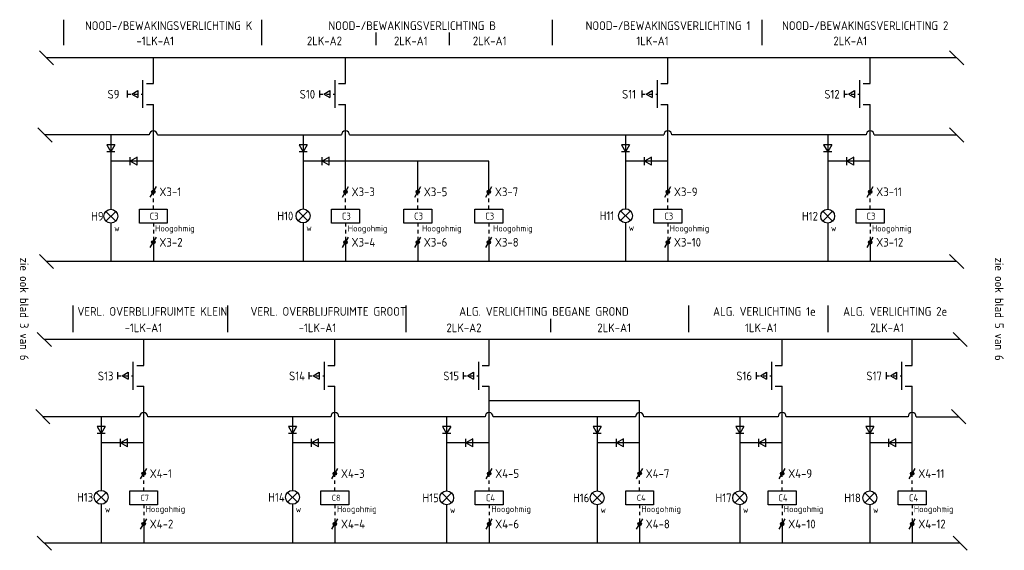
# Model space of a CAD drawing. Extents: x -1224 to 18134, y -20786 to 3554.
# Tile 12 of 88: x 1178 to 1461, y -4990 to -4838. Entities that reach past the tile are written whole.
import ezdxf
from ezdxf.enums import TextEntityAlignment as Align

# ---------------------------------------------------------------- set-up
doc = ezdxf.new("R2010")
doc.units = 0
doc.linetypes.add('STABI11', pattern=[2, 1, -1])
doc.layers.get('0').update_dxf_attribs({"linetype": 'CONTINUOUS'})
doc.layers.add('EL$1----', color=3, linetype='CONTINUOUS')
doc.layers.add('EL$1----_1LK-A08', color=3, linetype='CONTINUOUS')
doc.styles.add('BURO-018', font='ISO.shx', dxfattribs={"height": 1.8})
doc.styles.add('BURO-025', font='ISO.shx', dxfattribs={"height": 2.5})

# ---------------------------------------------------------------- blocks, each defined once
blk = doc.blocks.new('0302A1')
at = {"color": 0, "linetype": 'Continuous'}
blk.add_line((-0.87, -1.5), (0.87, 1.5), dxfattribs=at)
at = {"color": 0, "const_width": 0.5}
blk.add_lwpolyline([(-0.25, 0, 1), (0.25, 0, 1)], format="xyb", close=True, dxfattribs=at)
at = {"color": 0, "linetype": 'Continuous'}
blk.add_circle((0, 0), 0.5, dxfattribs=at)
at = {"color": 0, "linetype": 'Continuous', "style": 'BURO-018', "flags": 1}
for tag, p in [('E_ID', (0, 0)), ('E_MATCODE', (0, -5))]:
    blk.add_attdef(tag, p, '', height=1.8, dxfattribs=at)
at = {"color": 0, "linetype": 'Continuous', "style": 'BURO-018'}
blk.add_attdef('E_KODE', text='', height=1.8, dxfattribs=at).set_placement((2, 0), align=Align.MIDDLE_LEFT)
blk = doc.blocks.new('0715A1')
at = {"color": 0, "linetype": 'Continuous'}
for p, q in [((-4, -2), (-4, 2)), ((-4, 2), (4, 2)), ((4, 2), (4, -2)), ((4, -2), (-4, -2))]:
    blk.add_line(p, q, dxfattribs=at)
at = {"color": 0, "linetype": 'Continuous', "style": 'BURO-018'}
blk.add_attdef('E_KODE', text='', height=1.8, dxfattribs=at).set_placement((3, 5), align=Align.MIDDLE_LEFT)
blk.add_attdef('E_ASK1', text='', height=1.8, dxfattribs=at).set_placement((-1, 3), align=Align.RIGHT)
at = {"color": 0, "linetype": 'Continuous', "style": 'BURO-018', "flags": 1}
for tag, p in [('E_ID', (0, 0)), ('E_MATCODE', (0, -3))]:
    blk.add_attdef(tag, p, '', height=1.8, dxfattribs=at)
at = {"color": 0, "linetype": 'Continuous', "style": 'BURO-018'}
blk.add_attdef('E_ASK2', text='', height=1.8, dxfattribs=at).set_placement((-1, -3), align=Align.TOP_RIGHT)
blk = doc.blocks.new('0702A1')
at = {"color": 0, "linetype": 'Continuous'}
for p, q in [((-3, -7), (-3, 1)), ((-2, 0), (0, 0)), ((-2, -6), (0, -6))]:
    blk.add_line(p, q, dxfattribs=at)
at = {"color": 0, "linetype": 'Continuous', "style": 'BURO-018'}
blk.add_attdef('E_ASK1', text='', height=1.8, dxfattribs=at).set_placement((-1, 1), align=Align.RIGHT)
at = {"color": 0, "linetype": 'Continuous', "style": 'BURO-018', "flags": 1}
for tag, p in [('E_ID', (0, 0)), ('E_MATCODE', (0, -5))]:
    blk.add_attdef(tag, p, '', height=1.8, dxfattribs=at)
at = {"color": 0, "linetype": 'Continuous', "style": 'BURO-018'}
blk.add_attdef('E_KODE', text='', height=1.8, dxfattribs=at).set_placement((3, -3), align=Align.MIDDLE_LEFT)
blk.add_attdef('E_ASK2', text='', height=1.8, dxfattribs=at).set_placement((-1, -7), align=Align.TOP_RIGHT)
blk = doc.blocks.new('0213A1')
at = {"color": 0, "linetype": 'Continuous'}
for p, q in [((-4.5, 1), (-4.5, -1)), ((-3.23, 0), (-1.5, 1)), ((-3.23, 0), (-1.5, -1)), ((-1.5, 1), (-1.5, -1))]:
    blk.add_line(p, q, dxfattribs=at)
at = {"color": 0, "linetype": 'STABI11'}
blk.add_line((-4.5, 0), (0, 0), dxfattribs=at)
blk = doc.blocks.new('081001')
at = {"color": 0, "linetype": 'Continuous'}
for p, q in [((-1.41, 1.41), (1.41, -1.41)), ((1.41, 1.41), (-1.41, -1.41))]:
    blk.add_line(p, q, dxfattribs=at)
blk.add_circle((0, 0), 2, dxfattribs=at)
at = {"color": 0, "linetype": 'Continuous', "style": 'BURO-018'}
blk.add_attdef('E_ASK1', text='', height=1.8, dxfattribs=at).set_placement((-1, 4), align=Align.RIGHT)
at = {"color": 0, "linetype": 'Continuous', "style": 'BURO-018', "flags": 1}
for tag, p in [('E_ID', (0, 0)), ('E_MATCODE', (0, -3))]:
    blk.add_attdef(tag, p, '', height=1.8, dxfattribs=at)
at = {"color": 0, "linetype": 'Continuous', "style": 'BURO-018'}
blk.add_attdef('E_KODE', text='', height=1.8, dxfattribs=at).set_placement((3, 0), align=Align.MIDDLE_LEFT)
blk.add_attdef('E_ASK2', text='', height=1.8, dxfattribs=at).set_placement((-1, -4), align=Align.TOP_RIGHT)
blk = doc.blocks.new('050301')
at = {"color": 0, "linetype": 'Continuous'}
for p, q in [((2.31, 2), (-2.31, 2)), ((-2.31, 2), (0, -2)), ((0, 3), (0, -3)), ((2.31, 2), (0, -2)), ((2.31, -2), (-2.31, -2))]:
    blk.add_line(p, q, dxfattribs=at)
at = {"color": 0, "linetype": 'Continuous', "style": 'BURO-018', "flags": 1}
for tag, p in [('E_ID', (0, 0)), ('E_MATCODE', (0, -3))]:
    blk.add_attdef(tag, p, '', height=1.8, dxfattribs=at)
at = {"color": 0, "linetype": 'Continuous', "style": 'BURO-018'}
blk.add_attdef('E_KODE', text='', height=1.8, dxfattribs=at).set_placement((3, 0), align=Align.MIDDLE_LEFT)

msp = doc.modelspace()

# ---------------------------------------------------------------- linework, layer by layer
at = {"layer": 'EL$1----', "color": 1}
for p, q in [((1190.72, -4844.85), (1190.72, -4837.5)), ((1247.7, -4844.85), (1247.7, -4837.5)), ((1331.3, -4844.85), (1331.3, -4837.5)), ((1391.58, -4844.85), (1391.58, -4837.5)), ((1280.59, -4844.85), (1280.59, -4841.18)), ((1301.65, -4844.85), (1301.65, -4841.18)), ((1193.43, -4927.35), (1193.43, -4919.69)), ((1237.91, -4927.35), (1237.91, -4919.69)), ((1289.19, -4927.35), (1289.19, -4919.69)), ((1370.46, -4927.35), (1370.46, -4919.69)), ((1410.55, -4927.35), (1410.55, -4919.69)), ((1330.82, -4927.35), (1330.82, -4923.52))]:
    msp.add_line(p, q, dxfattribs=at)
at = {"layer": 'EL$1----'}
for p, q in [((1187.74, -4850.48), (1183.69, -4846.43)), ((1449.56, -4850.48), (1445.5, -4846.43)), ((1447.53, -4848.45), (1185.71, -4848.45)), ((1216.47, -4855.88), (1216.47, -4848.45)), ((1271.73, -4855.88), (1271.73, -4848.45)), ((1364.45, -4855.88), (1364.45, -4848.45)), ((1422.63, -4855.88), (1422.63, -4848.45)), ((1216.47, -4887), (1216.47, -4861.88)), ((1271.73, -4887), (1271.73, -4861.88)), ((1364.45, -4887), (1364.45, -4861.88)), ((1422.63, -4887), (1422.63, -4861.88)), ((1187.35, -4872.67), (1183.29, -4868.62)), ((1215.3, -4870.64), (1185.32, -4870.64)), ((1204.26, -4870.64), (1204.26, -4878.21)), ((1217.63, -4870.64), (1270.57, -4870.64)), ((1259.53, -4870.64), (1259.53, -4878.21)), ((1272.9, -4870.64), (1363.29, -4870.64)), ((1352.25, -4870.64), (1352.25, -4878.21)), ((1421.46, -4870.64), (1365.62, -4870.64)), ((1410.42, -4870.64), (1410.42, -4878.21)), ((1423.8, -4870.64), (1447.53, -4870.64)), ((1449.56, -4872.67), (1445.5, -4868.62)), ((1216.47, -4878.21), (1204.26, -4878.21)), ((1204.26, -4878.21), (1204.26, -4892.02)), ((1312.96, -4878.21), (1259.53, -4878.21)), ((1259.53, -4878.21), (1259.53, -4891.93)), ((1292.52, -4887), (1292.52, -4878.21)), ((1312.96, -4887), (1312.96, -4878.21)), ((1364.45, -4878.21), (1352.25, -4878.21)), ((1352.25, -4878.21), (1352.25, -4891.87)), ((1422.63, -4878.21), (1410.42, -4878.21)), ((1410.42, -4878.21), (1410.42, -4892.01)), ((1204.26, -4896.02), (1204.26, -4907.04)), ((1259.53, -4895.93), (1259.53, -4907.04)), ((1352.25, -4895.87), (1352.25, -4907.04)), ((1410.42, -4896.01), (1410.42, -4907.04)), ((1216.47, -4901.5), (1216.47, -4907.04)), ((1271.73, -4901.5), (1271.73, -4907.04)), ((1292.52, -4901.5), (1292.52, -4907.04)), ((1312.96, -4901.5), (1312.96, -4907.04)), ((1364.45, -4901.5), (1364.45, -4907.04)), ((1422.63, -4901.5), (1422.63, -4907.04)), ((1187.74, -4909.07), (1183.69, -4905.01)), ((1447.53, -4907.04), (1185.71, -4907.04)), ((1449.56, -4909.07), (1445.5, -4905.01)), ((1187.14, -4931.49), (1183.08, -4927.43)), ((1450.52, -4931.49), (1446.47, -4927.43)), ((1448.49, -4929.46), (1185.11, -4929.46)), ((1213.69, -4936.89), (1213.69, -4929.46)), ((1268.68, -4936.89), (1268.68, -4929.46)), ((1313.04, -4936.89), (1313.04, -4929.46)), ((1397.33, -4936.89), (1397.33, -4929.46)), ((1434.73, -4936.89), (1434.73, -4929.46)), ((1213.69, -4968.01), (1213.69, -4942.89)), ((1268.68, -4968.01), (1268.68, -4942.89)), ((1313.04, -4968.01), (1313.04, -4942.89)), ((1397.33, -4968.01), (1397.33, -4942.89)), ((1434.73, -4968.01), (1434.73, -4942.89)), ((1313.04, -4947.04), (1356.34, -4947.04)), ((1356.34, -4968.01), (1356.34, -4947.04)), ((1186.74, -4953.67), (1182.69, -4949.62)), ((1450.13, -4953.67), (1446.07, -4949.62)), ((1212.52, -4951.65), (1184.87, -4951.65)), ((1201.48, -4951.65), (1201.48, -4959.21)), ((1267.52, -4951.65), (1214.86, -4951.65)), ((1256.48, -4951.65), (1256.48, -4959.21)), ((1311.87, -4951.65), (1269.85, -4951.65)), ((1300.83, -4951.65), (1300.83, -4959.21)), ((1355.17, -4951.65), (1314.21, -4951.65)), ((1344.13, -4951.65), (1344.13, -4959.21)), ((1396.16, -4951.65), (1357.51, -4951.65)), ((1385.12, -4951.65), (1385.12, -4959.21)), ((1433.56, -4951.65), (1398.49, -4951.65)), ((1422.52, -4951.65), (1422.52, -4959.21)), ((1435.9, -4951.65), (1448.1, -4951.65)), ((1213.69, -4959.21), (1201.48, -4959.21)), ((1201.48, -4959.21), (1201.48, -4972.83)), ((1268.68, -4959.21), (1256.48, -4959.21)), ((1256.48, -4959.21), (1256.48, -4972.83)), ((1313.04, -4959.21), (1300.83, -4959.21)), ((1300.83, -4959.21), (1300.83, -4973)), ((1356.34, -4959.21), (1344.13, -4959.21)), ((1344.13, -4959.21), (1344.13, -4973)), ((1397.33, -4959.21), (1385.12, -4959.21)), ((1385.12, -4959.21), (1385.12, -4972.99)), ((1434.73, -4959.21), (1422.52, -4959.21)), ((1422.52, -4959.21), (1422.52, -4973)), ((1201.48, -4976.83), (1201.48, -4988.05)), ((1256.48, -4976.83), (1256.48, -4988.05)), ((1300.83, -4977), (1300.83, -4988.05)), ((1344.13, -4977), (1344.13, -4988.05)), ((1385.12, -4976.99), (1385.12, -4988.05)), ((1422.52, -4977), (1422.52, -4988.05)), ((1213.69, -4982.51), (1213.69, -4988.05)), ((1268.68, -4982.51), (1268.68, -4988.05)), ((1313.04, -4982.51), (1313.04, -4988.05)), ((1356.34, -4982.51), (1356.34, -4988.05)), ((1397.33, -4982.51), (1397.33, -4988.05)), ((1434.73, -4982.51), (1434.73, -4988.05)), ((1187.14, -4990.07), (1183.08, -4986.02)), ((1450.52, -4990.07), (1446.47, -4986.02)), ((1448.49, -4988.05), (1185.11, -4988.05))]:
    msp.add_line(p, q, dxfattribs=at)
at = {"layer": 'EL$1----', "linetype": 'STABI11'}
for p, q in [((1216.47, -4891.96), (1216.47, -4887)), ((1271.73, -4891.96), (1271.73, -4887)), ((1292.52, -4891.96), (1292.52, -4887)), ((1312.96, -4891.96), (1312.96, -4887)), ((1364.45, -4891.96), (1364.45, -4887)), ((1422.63, -4891.96), (1422.63, -4887)), ((1216.47, -4895.96), (1216.47, -4901.5)), ((1271.73, -4895.96), (1271.73, -4901.5)), ((1292.52, -4895.96), (1292.52, -4901.5)), ((1312.96, -4895.96), (1312.96, -4901.5)), ((1364.45, -4895.96), (1364.45, -4901.5)), ((1422.63, -4895.96), (1422.63, -4901.5)), ((1213.69, -4972.97), (1213.69, -4968.01)), ((1268.68, -4972.97), (1268.68, -4968.01)), ((1313.04, -4972.97), (1313.04, -4968.01)), ((1356.34, -4972.97), (1356.34, -4968.01)), ((1397.33, -4972.97), (1397.33, -4968.01)), ((1434.73, -4972.97), (1434.73, -4968.01)), ((1213.69, -4976.97), (1213.69, -4982.51)), ((1268.68, -4976.97), (1268.68, -4982.51)), ((1313.04, -4976.97), (1313.04, -4982.51)), ((1356.34, -4976.97), (1356.34, -4982.51)), ((1397.33, -4976.97), (1397.33, -4982.51)), ((1434.73, -4976.97), (1434.73, -4982.51))]:
    msp.add_line(p, q, dxfattribs=at)
at = {"layer": 'EL$1----_1LK-A08'}
for centre in [(1216.47, -4870.64), (1271.73, -4870.64), (1364.45, -4870.64), (1422.63, -4870.64), (1213.69, -4951.65), (1268.68, -4951.65), (1313.04, -4951.65), (1356.34, -4951.65), (1397.33, -4951.65), (1434.73, -4951.65)]:
    msp.add_arc(centre, 1.17, 0, 180, dxfattribs=at)

# ---------------------------------------------------------------- block references
at = {"layer": 'EL$1----'}
ref = msp.add_blockref('0702A1', (1216.47, -4855.88), dxfattribs=at)
ref.add_attrib('E_KODE', 'S9', dxfattribs={"layer": '0', "color": 7, "linetype": 'Continuous', "height": 2.5, "style": 'BURO-025'}).set_placement((1203.29, -4858.94), align=Align.MIDDLE_LEFT)
ref = msp.add_blockref('0702A1', (1271.73, -4855.88), dxfattribs=at)
ref.add_attrib('E_KODE', 'S10', dxfattribs={"layer": '0', "color": 7, "linetype": 'Continuous', "height": 2.5, "style": 'BURO-025'}).set_placement((1258.56, -4858.94), align=Align.MIDDLE_LEFT)
ref = msp.add_blockref('0702A1', (1364.45, -4855.88), dxfattribs=at)
ref.add_attrib('E_KODE', 'S11', dxfattribs={"layer": '0', "color": 7, "linetype": 'Continuous', "height": 2.5, "style": 'BURO-025'}).set_placement((1351.28, -4858.94), align=Align.MIDDLE_LEFT)
ref = msp.add_blockref('0702A1', (1422.63, -4855.88), dxfattribs=at)
ref.add_attrib('E_KODE', 'S12', dxfattribs={"layer": '0', "color": 7, "linetype": 'Continuous', "height": 2.5, "style": 'BURO-025'}).set_placement((1409.45, -4858.94), align=Align.MIDDLE_LEFT)
for p in [(1213.47, -4858.88), (1268.73, -4858.88), (1361.45, -4858.88), (1419.63, -4858.88), (1210.69, -4939.89), (1265.68, -4939.89), (1310.04, -4939.89), (1394.33, -4939.89), (1431.73, -4939.89)]:
    msp.add_blockref('0213A1', p, dxfattribs=at)
at = {"layer": 'EL$1----', "xscale": 0.5, "yscale": 0.5, "zscale": 0.5}
for p in [(1204.26, -4874.5), (1259.53, -4874.5), (1352.25, -4874.5), (1410.42, -4874.5), (1201.48, -4955.5), (1256.48, -4955.5), (1300.83, -4955.5), (1344.13, -4955.5), (1385.12, -4955.5), (1422.52, -4955.5)]:
    msp.add_blockref('050301', p, dxfattribs=at)
at = {"layer": 'EL$1----', "xscale": 0.5, "yscale": 0.5, "zscale": 0.5, "rotation": 270}
for p in [(1210.77, -4878.21), (1266.04, -4878.21), (1358.76, -4878.21), (1416.94, -4878.21), (1208, -4959.21), (1262.99, -4959.21), (1307.35, -4959.21), (1350.65, -4959.21), (1391.63, -4959.21), (1429.04, -4959.21)]:
    msp.add_blockref('050301', p, dxfattribs=at)
at = {"layer": 'EL$1----'}
ref = msp.add_blockref('0302A1', (1216.47, -4887), dxfattribs=at)
ref.add_attrib('E_KODE', 'X3-1', dxfattribs={"layer": '0', "color": 7, "linetype": 'Continuous', "height": 2.5, "style": 'BURO-025'}).set_placement((1218.2, -4887), align=Align.MIDDLE_LEFT)
ref = msp.add_blockref('0302A1', (1271.73, -4887), dxfattribs=at)
ref.add_attrib('E_KODE', 'X3-3', dxfattribs={"layer": '0', "color": 7, "linetype": 'Continuous', "height": 2.5, "style": 'BURO-025'}).set_placement((1273.47, -4887), align=Align.MIDDLE_LEFT)
ref = msp.add_blockref('0302A1', (1292.52, -4887), dxfattribs=at)
ref.add_attrib('E_KODE', 'X3-5', dxfattribs={"layer": '0', "color": 7, "linetype": 'Continuous', "height": 2.5, "style": 'BURO-025'}).set_placement((1294.25, -4887), align=Align.MIDDLE_LEFT)
ref = msp.add_blockref('0302A1', (1312.96, -4887), dxfattribs=at)
ref.add_attrib('E_KODE', 'X3-7', dxfattribs={"layer": '0', "color": 7, "linetype": 'Continuous', "height": 2.5, "style": 'BURO-025'}).set_placement((1314.7, -4887), align=Align.MIDDLE_LEFT)
ref = msp.add_blockref('0302A1', (1364.45, -4887), dxfattribs=at)
ref.add_attrib('E_KODE', 'X3-9', dxfattribs={"layer": '0', "color": 7, "linetype": 'Continuous', "height": 2.5, "style": 'BURO-025'}).set_placement((1366.19, -4887), align=Align.MIDDLE_LEFT)
ref = msp.add_blockref('0302A1', (1422.63, -4887), dxfattribs=at)
ref.add_attrib('E_KODE', 'X3-11', dxfattribs={"layer": '0', "color": 7, "linetype": 'Continuous', "height": 2.5, "style": 'BURO-025'}).set_placement((1424.37, -4887), align=Align.MIDDLE_LEFT)
ref = msp.add_blockref('081001', (1204.26, -4894.02), dxfattribs=at)
ref.add_attrib('E_KODE', 'H9', dxfattribs={"layer": '0', "color": 7, "linetype": 'Continuous', "height": 2.5, "style": 'BURO-025'}).set_placement((1198.58, -4894.02), align=Align.MIDDLE_LEFT)
ref = msp.add_blockref('0715A1', (1216.47, -4893.96), dxfattribs=at)
ref.add_attrib('E_KODE', 'C3', dxfattribs={"layer": '0', "color": 7, "linetype": 'Continuous', "height": 2, "style": 'BURO-025'}).set_placement((1215.43, -4893.98), align=Align.MIDDLE_LEFT)
ref = msp.add_blockref('081001', (1259.53, -4893.93), dxfattribs=at)
ref.add_attrib('E_KODE', 'H10', dxfattribs={"layer": '0', "color": 7, "linetype": 'Continuous', "height": 2.5, "style": 'BURO-025'}).set_placement((1252.12, -4893.93), align=Align.MIDDLE_LEFT)
ref = msp.add_blockref('0715A1', (1271.73, -4893.96), dxfattribs=at)
ref.add_attrib('E_KODE', 'C3', dxfattribs={"layer": '0', "color": 7, "linetype": 'Continuous', "height": 2, "style": 'BURO-025'}).set_placement((1270.7, -4893.98), align=Align.MIDDLE_LEFT)
ref = msp.add_blockref('0715A1', (1292.52, -4893.96), dxfattribs=at)
ref.add_attrib('E_KODE', 'C3', dxfattribs={"layer": '0', "color": 7, "linetype": 'Continuous', "height": 2, "style": 'BURO-025'}).set_placement((1291.48, -4893.98), align=Align.MIDDLE_LEFT)
ref = msp.add_blockref('0715A1', (1312.96, -4893.96), dxfattribs=at)
ref.add_attrib('E_KODE', 'C3', dxfattribs={"layer": '0', "color": 7, "linetype": 'Continuous', "height": 2, "style": 'BURO-025'}).set_placement((1311.93, -4893.98), align=Align.MIDDLE_LEFT)
ref = msp.add_blockref('081001', (1352.25, -4893.87), dxfattribs=at)
ref.add_attrib('E_KODE', 'H11', dxfattribs={"layer": '0', "color": 7, "linetype": 'Continuous', "height": 2.5, "style": 'BURO-025'}).set_placement((1344.84, -4893.87), align=Align.MIDDLE_LEFT)
ref = msp.add_blockref('0715A1', (1364.45, -4893.96), dxfattribs=at)
ref.add_attrib('E_KODE', 'C3', dxfattribs={"layer": '0', "color": 7, "linetype": 'Continuous', "height": 2, "style": 'BURO-025'}).set_placement((1363.42, -4893.98), align=Align.MIDDLE_LEFT)
ref = msp.add_blockref('081001', (1410.42, -4894.01), dxfattribs=at)
ref.add_attrib('E_KODE', 'H12', dxfattribs={"layer": '0', "color": 7, "linetype": 'Continuous', "height": 2.5, "style": 'BURO-025'}).set_placement((1403.02, -4894.01), align=Align.MIDDLE_LEFT)
ref = msp.add_blockref('0715A1', (1422.63, -4893.96), dxfattribs=at)
ref.add_attrib('E_KODE', 'C3', dxfattribs={"layer": '0', "color": 7, "linetype": 'Continuous', "height": 2, "style": 'BURO-025'}).set_placement((1421.59, -4893.98), align=Align.MIDDLE_LEFT)
ref = msp.add_blockref('0302A1', (1216.47, -4901.5), dxfattribs=at)
ref.add_attrib('E_KODE', 'X3-2', dxfattribs={"layer": '0', "color": 7, "linetype": 'Continuous', "height": 2.5, "style": 'BURO-025'}).set_placement((1218.2, -4901.5), align=Align.MIDDLE_LEFT)
ref = msp.add_blockref('0302A1', (1271.73, -4901.5), dxfattribs=at)
ref.add_attrib('E_KODE', 'X3-4', dxfattribs={"layer": '0', "color": 7, "linetype": 'Continuous', "height": 2.5, "style": 'BURO-025'}).set_placement((1273.47, -4901.5), align=Align.MIDDLE_LEFT)
ref = msp.add_blockref('0302A1', (1292.52, -4901.5), dxfattribs=at)
ref.add_attrib('E_KODE', 'X3-6', dxfattribs={"layer": '0', "color": 7, "linetype": 'Continuous', "height": 2.5, "style": 'BURO-025'}).set_placement((1294.25, -4901.5), align=Align.MIDDLE_LEFT)
ref = msp.add_blockref('0302A1', (1312.96, -4901.5), dxfattribs=at)
ref.add_attrib('E_KODE', 'X3-8', dxfattribs={"layer": '0', "color": 7, "linetype": 'Continuous', "height": 2.5, "style": 'BURO-025'}).set_placement((1314.7, -4901.5), align=Align.MIDDLE_LEFT)
ref = msp.add_blockref('0302A1', (1364.45, -4901.5), dxfattribs=at)
ref.add_attrib('E_KODE', 'X3-10', dxfattribs={"layer": '0', "color": 7, "linetype": 'Continuous', "height": 2.5, "style": 'BURO-025'}).set_placement((1366.19, -4901.5), align=Align.MIDDLE_LEFT)
ref = msp.add_blockref('0302A1', (1422.63, -4901.5), dxfattribs=at)
ref.add_attrib('E_KODE', 'X3-12', dxfattribs={"layer": '0', "color": 7, "linetype": 'Continuous', "height": 2.5, "style": 'BURO-025'}).set_placement((1424.37, -4901.5), align=Align.MIDDLE_LEFT)
ref = msp.add_blockref('0702A1', (1213.69, -4936.89), dxfattribs=at)
ref.add_attrib('E_KODE', 'S13', dxfattribs={"layer": '0', "color": 7, "linetype": 'Continuous', "height": 2.5, "style": 'BURO-025'}).set_placement((1200.51, -4939.94), align=Align.MIDDLE_LEFT)
ref = msp.add_blockref('0702A1', (1268.68, -4936.89), dxfattribs=at)
ref.add_attrib('E_KODE', 'S14', dxfattribs={"layer": '0', "color": 7, "linetype": 'Continuous', "height": 2.5, "style": 'BURO-025'}).set_placement((1255.51, -4939.94), align=Align.MIDDLE_LEFT)
ref = msp.add_blockref('0702A1', (1313.04, -4936.89), dxfattribs=at)
ref.add_attrib('E_KODE', 'S15', dxfattribs={"layer": '0', "color": 7, "linetype": 'Continuous', "height": 2.5, "style": 'BURO-025'}).set_placement((1299.86, -4939.94), align=Align.MIDDLE_LEFT)
ref = msp.add_blockref('0702A1', (1397.33, -4936.89), dxfattribs=at)
ref.add_attrib('E_KODE', 'S16', dxfattribs={"layer": '0', "color": 7, "linetype": 'Continuous', "height": 2.5, "style": 'BURO-025'}).set_placement((1384.15, -4939.94), align=Align.MIDDLE_LEFT)
ref = msp.add_blockref('0702A1', (1434.73, -4936.89), dxfattribs=at)
ref.add_attrib('E_KODE', 'S17', dxfattribs={"layer": '0', "color": 7, "linetype": 'Continuous', "height": 2.5, "style": 'BURO-025'}).set_placement((1421.55, -4939.94), align=Align.MIDDLE_LEFT)
ref = msp.add_blockref('0302A1', (1213.69, -4968.01), dxfattribs=at)
ref.add_attrib('E_KODE', 'X4-1', dxfattribs={"layer": '0', "color": 7, "linetype": 'Continuous', "height": 2.5, "style": 'BURO-025'}).set_placement((1215.43, -4968.01), align=Align.MIDDLE_LEFT)
ref = msp.add_blockref('0302A1', (1268.68, -4968.01), dxfattribs=at)
ref.add_attrib('E_KODE', 'X4-3', dxfattribs={"layer": '0', "color": 7, "linetype": 'Continuous', "height": 2.5, "style": 'BURO-025'}).set_placement((1270.42, -4968.01), align=Align.MIDDLE_LEFT)
ref = msp.add_blockref('0302A1', (1313.04, -4968.01), dxfattribs=at)
ref.add_attrib('E_KODE', 'X4-5', dxfattribs={"layer": '0', "color": 7, "linetype": 'Continuous', "height": 2.5, "style": 'BURO-025'}).set_placement((1314.78, -4968.01), align=Align.MIDDLE_LEFT)
ref = msp.add_blockref('0302A1', (1356.34, -4968.01), dxfattribs=at)
ref.add_attrib('E_KODE', 'X4-7', dxfattribs={"layer": '0', "color": 7, "linetype": 'Continuous', "height": 2.5, "style": 'BURO-025'}).set_placement((1358.07, -4968.01), align=Align.MIDDLE_LEFT)
ref = msp.add_blockref('0302A1', (1397.33, -4968.01), dxfattribs=at)
ref.add_attrib('E_KODE', 'X4-9', dxfattribs={"layer": '0', "color": 7, "linetype": 'Continuous', "height": 2.5, "style": 'BURO-025'}).set_placement((1399.06, -4968.01), align=Align.MIDDLE_LEFT)
ref = msp.add_blockref('0302A1', (1434.73, -4968.01), dxfattribs=at)
ref.add_attrib('E_KODE', 'X4-11', dxfattribs={"layer": '0', "color": 7, "linetype": 'Continuous', "height": 2.5, "style": 'BURO-025'}).set_placement((1436.47, -4968.01), align=Align.MIDDLE_LEFT)
ref = msp.add_blockref('081001', (1201.48, -4974.83), dxfattribs=at)
ref.add_attrib('E_KODE', 'H13', dxfattribs={"layer": '0', "color": 7, "linetype": 'Continuous', "height": 2.5, "style": 'BURO-025'}).set_placement((1194.52, -4974.83), align=Align.MIDDLE_LEFT)
ref = msp.add_blockref('081001', (1256.48, -4974.83), dxfattribs=at)
ref.add_attrib('E_KODE', 'H14', dxfattribs={"layer": '0', "color": 7, "linetype": 'Continuous', "height": 2.5, "style": 'BURO-025'}).set_placement((1249.51, -4974.83), align=Align.MIDDLE_LEFT)
ref = msp.add_blockref('0715A1', (1213.69, -4974.97), dxfattribs=at)
ref.add_attrib('E_KODE', 'C7', dxfattribs={"layer": '0', "color": 7, "linetype": 'Continuous', "height": 1.75, "style": 'BURO-025'}).set_placement((1212.78, -4974.98), align=Align.MIDDLE_LEFT)
ref = msp.add_blockref('0715A1', (1268.68, -4974.97), dxfattribs=at)
ref.add_attrib('E_KODE', 'C8', dxfattribs={"layer": '0', "color": 7, "linetype": 'Continuous', "height": 1.75, "style": 'BURO-025'}).set_placement((1267.78, -4974.98), align=Align.MIDDLE_LEFT)
ref = msp.add_blockref('081001', (1300.83, -4975), dxfattribs=at)
ref.add_attrib('E_KODE', 'H15', dxfattribs={"layer": '0', "color": 7, "linetype": 'Continuous', "height": 2.5, "style": 'BURO-025'}).set_placement((1293.87, -4975), align=Align.MIDDLE_LEFT)
ref = msp.add_blockref('0715A1', (1313.04, -4974.97), dxfattribs=at)
ref.add_attrib('E_KODE', 'C4', dxfattribs={"layer": '0', "color": 7, "linetype": 'Continuous', "height": 2, "style": 'BURO-025'}).set_placement((1312.11, -4974.98), align=Align.MIDDLE_LEFT)
ref = msp.add_blockref('081001', (1344.13, -4975), dxfattribs=at)
ref.add_attrib('E_KODE', 'H16', dxfattribs={"layer": '0', "color": 7, "linetype": 'Continuous', "height": 2.5, "style": 'BURO-025'}).set_placement((1337.17, -4975), align=Align.MIDDLE_LEFT)
ref = msp.add_blockref('0715A1', (1356.34, -4974.97), dxfattribs=at)
ref.add_attrib('E_KODE', 'C4', dxfattribs={"layer": '0', "color": 7, "linetype": 'Continuous', "height": 1.75, "style": 'BURO-025'}).set_placement((1355.53, -4974.98), align=Align.MIDDLE_LEFT)
ref = msp.add_blockref('081001', (1385.12, -4974.99), dxfattribs=at)
ref.add_attrib('E_KODE', 'H17', dxfattribs={"layer": '0', "color": 7, "linetype": 'Continuous', "height": 2.5, "style": 'BURO-025'}).set_placement((1378.15, -4974.99), align=Align.MIDDLE_LEFT)
ref = msp.add_blockref('0715A1', (1397.33, -4974.97), dxfattribs=at)
ref.add_attrib('E_KODE', 'C4', dxfattribs={"layer": '0', "color": 7, "linetype": 'Continuous', "height": 2, "style": 'BURO-025'}).set_placement((1396.25, -4974.98), align=Align.MIDDLE_LEFT)
ref = msp.add_blockref('081001', (1422.52, -4975), dxfattribs=at)
ref.add_attrib('E_KODE', 'H18', dxfattribs={"layer": '0', "color": 7, "linetype": 'Continuous', "height": 2.5, "style": 'BURO-025'}).set_placement((1415.19, -4975), align=Align.MIDDLE_LEFT)
ref = msp.add_blockref('0715A1', (1434.73, -4974.97), dxfattribs=at)
ref.add_attrib('E_KODE', 'C4', dxfattribs={"layer": '0', "color": 7, "linetype": 'Continuous', "height": 2, "style": 'BURO-025'}).set_placement((1433.81, -4974.98), align=Align.MIDDLE_LEFT)
ref = msp.add_blockref('0302A1', (1213.69, -4982.51), dxfattribs=at)
ref.add_attrib('E_KODE', 'X4-2', dxfattribs={"layer": '0', "color": 7, "linetype": 'Continuous', "height": 2.5, "style": 'BURO-025'}).set_placement((1215.43, -4982.51), align=Align.MIDDLE_LEFT)
ref = msp.add_blockref('0302A1', (1268.68, -4982.51), dxfattribs=at)
ref.add_attrib('E_KODE', 'X4-4', dxfattribs={"layer": '0', "color": 7, "linetype": 'Continuous', "height": 2.5, "style": 'BURO-025'}).set_placement((1270.42, -4982.51), align=Align.MIDDLE_LEFT)
ref = msp.add_blockref('0302A1', (1313.04, -4982.51), dxfattribs=at)
ref.add_attrib('E_KODE', 'X4-6', dxfattribs={"layer": '0', "color": 7, "linetype": 'Continuous', "height": 2.5, "style": 'BURO-025'}).set_placement((1314.78, -4982.51), align=Align.MIDDLE_LEFT)
ref = msp.add_blockref('0302A1', (1356.34, -4982.51), dxfattribs=at)
ref.add_attrib('E_KODE', 'X4-8', dxfattribs={"layer": '0', "color": 7, "linetype": 'Continuous', "height": 2.5, "style": 'BURO-025'}).set_placement((1358.07, -4982.51), align=Align.MIDDLE_LEFT)
ref = msp.add_blockref('0302A1', (1397.33, -4982.51), dxfattribs=at)
ref.add_attrib('E_KODE', 'X4-10', dxfattribs={"layer": '0', "color": 7, "linetype": 'Continuous', "height": 2.5, "style": 'BURO-025'}).set_placement((1399.06, -4982.51), align=Align.MIDDLE_LEFT)
ref = msp.add_blockref('0302A1', (1434.73, -4982.51), dxfattribs=at)
ref.add_attrib('E_KODE', 'X4-12', dxfattribs={"layer": '0', "color": 7, "linetype": 'Continuous', "height": 2.5, "style": 'BURO-025'}).set_placement((1436.47, -4982.51), align=Align.MIDDLE_LEFT)

# ---------------------------------------------------------------- texts
at = {"layer": 'EL$1----', "color": 1}
for s, height, style, p in [('NOOD-/BEWAKINGSVERLICHTING K', 2.5, 'BURO-025', (1196.81, -4840.46)), ('NOOD-/BEWAKINGSVERLICHTING B', 2.5, 'BURO-025', (1266.84, -4840.46)), ('NOOD-/BEWAKINGSVERLICHTING 1', 2.5, 'BURO-025', (1340.81, -4840.46)), ('NOOD-/BEWAKINGSVERLICHTING 2', 2.5, 'BURO-025', (1397.32, -4840.46)), ('-1LK-A1', 2.5, 'BURO-025', (1211.61, -4844.85)), ('2LK-A2', 2.5, 'BURO-025', (1260.64, -4844.85)), ('2LK-A1', 2.5, 'BURO-025', (1285.67, -4844.85)), ('2LK-A1', 2.5, 'BURO-025', (1308.36, -4844.85)), ('1LK-A1', 2.5, 'BURO-025', (1355.4, -4844.85)), ('2LK-A1', 2.5, 'BURO-025', (1412.07, -4844.85)), ('Hoogohmig', 1.8, 'BURO-018', (1216.97, -4898.41)), ('Hoogohmig', 1.8, 'BURO-018', (1272.41, -4898.41)), ('Hoogohmig', 1.8, 'BURO-018', (1293.73, -4898.41)), ('Hoogohmig', 1.8, 'BURO-018', (1314.18, -4898.41)), ('Hoogohmig', 1.8, 'BURO-018', (1364.98, -4898.41)), ('Hoogohmig', 1.8, 'BURO-018', (1423.15, -4898.41)), ('w', 1.8, 'BURO-018', (1205.2, -4898.34)), ('w', 1.8, 'BURO-018', (1260.47, -4898.25)), ('w', 1.8, 'BURO-018', (1353.19, -4898.19)), ('w', 1.8, 'BURO-018', (1411.37, -4898.33)), ('VERL. OVERBLIJFRUIMTE KLEIN', 2.5, 'BURO-025', (1194.63, -4922.64)), ('VERL. OVERBLIJFRUIMTE GROOT', 2.5, 'BURO-025', (1244.41, -4922.64)), ('ALG. VERLICHTING BEGANE GROND', 2.5, 'BURO-025', (1304.43, -4922.64)), ('ALG. VERLICHTING 1e', 2.5, 'BURO-025', (1377.45, -4922.64)), ('ALG. VERLICHTING 2e', 2.5, 'BURO-025', (1414.86, -4922.64)), ('-1LK-A1', 2.5, 'BURO-025', (1208.2, -4927.35)), ('-1LK-A1', 2.5, 'BURO-025', (1258.27, -4927.35)), ('2LK-A2', 2.5, 'BURO-025', (1300.77, -4927.35)), ('2LK-A1', 2.5, 'BURO-025', (1344.17, -4927.35)), ('1LK-A1', 2.5, 'BURO-025', (1386.65, -4927.35)), ('2LK-A1', 2.5, 'BURO-025', (1422.67, -4927.35)), ('w', 1.8, 'BURO-018', (1202.55, -4979.15)), ('Hoogohmig', 1.8, 'BURO-018', (1214.25, -4979.12)), ('w', 1.8, 'BURO-018', (1257.42, -4979.15)), ('Hoogohmig', 1.8, 'BURO-018', (1269.27, -4979.12)), ('w', 1.8, 'BURO-018', (1301.78, -4979.32)), ('Hoogohmig', 1.8, 'BURO-018', (1313.67, -4979.12)), ('w', 1.8, 'BURO-018', (1345.08, -4979.32)), ('Hoogohmig', 1.8, 'BURO-018', (1356.81, -4979.12)), ('w', 1.8, 'BURO-018', (1386.06, -4979.32)), ('Hoogohmig', 1.8, 'BURO-018', (1397.8, -4979.12)), ('w', 1.8, 'BURO-018', (1423.47, -4979.32)), ('Hoogohmig', 1.8, 'BURO-018', (1435.21, -4979.12))]:
    msp.add_text(s, height=height, dxfattribs=dict(at, style=style)).set_placement(p)
at = {"layer": 'EL$1----', "color": 1, "style": 'BURO-025'}
for s, p in [('zie ook blad 3 van 6 ', (1178.07, -4905.9)), ('zie ook blad 5 van 6 ', (1458.51, -4905.9))]:
    msp.add_text(s, height=2.5, rotation=270, dxfattribs=at).set_placement(p)

doc.saveas('drawing.dxf')
